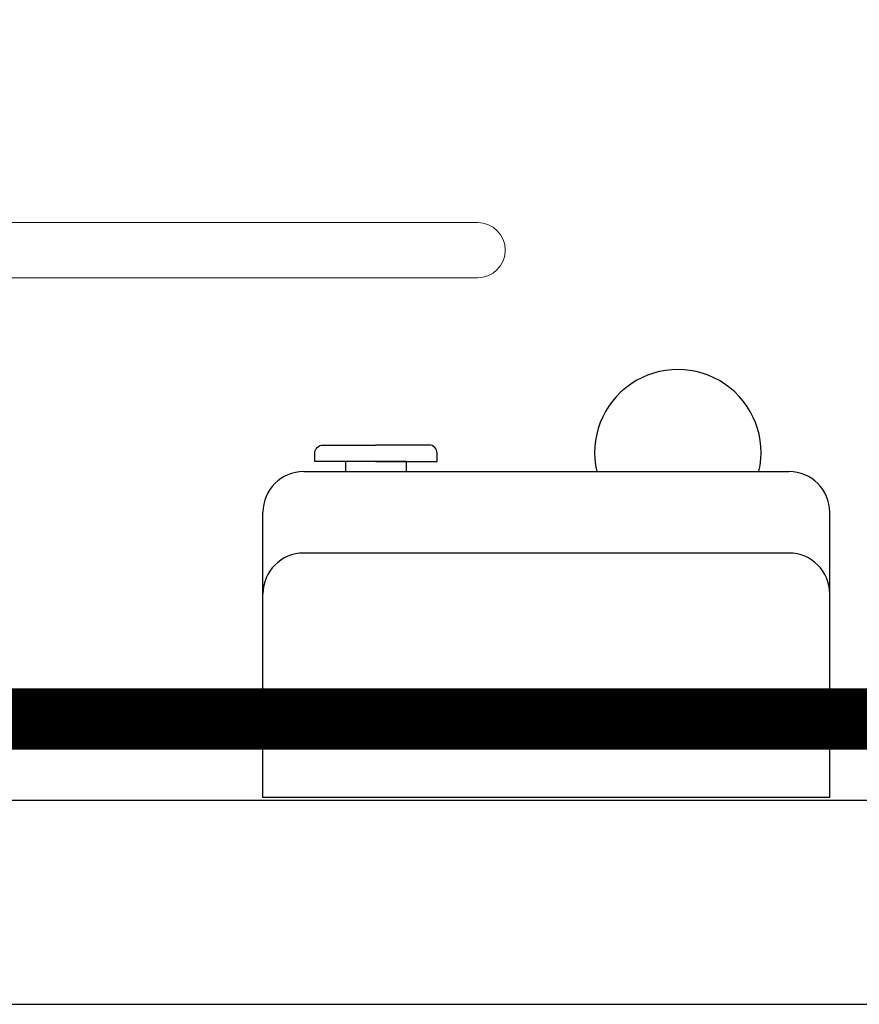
# Model space of a CAD drawing. Header units: centimetres. Extents: x 4120 to 19220, y -7417 to 180.
# Tile 169 of 223: x 16298 to 16339, y -2664 to -2616. Entities that reach past the tile are written whole.
import ezdxf

# ---------------------------------------------------------------- set-up
doc = ezdxf.new("R2010")
doc.units = ezdxf.units.CM
doc.linetypes.add('DGN_STYLE_2', pattern=[30.2, 18.12, -12.08])
doc.layers.add('A-Wykończenie ścian', color=5, linetype='Continuous', lineweight=20)
doc.layers.add('A_Wyposażenie', color=8, linetype='Continuous')
doc.layers.add('A_Ściany', color=2, linetype='Continuous')

msp = doc.modelspace()

# ---------------------------------------------------------------- linework, layer by layer
at = {"elevation": 0}
msp.add_lwpolyline([(16256.775, -2664.481), (16512.275, -2664.481), (16512.275, -2403.481), (16256.775, -2403.481)], close=True, dxfattribs=at)
at = {"layer": 'A-Wykończenie ścian', "color": 41, "linetype": 'DGN_STYLE_2', "true_color": 0xffeaaa, "const_width": 3, "elevation": 0}
msp.add_lwpolyline([(16371.775, -2650.481), (16270.775, -2650.481), (16270.775, -2432.981), (16470.776, -2432.981), (16470.776, -2654.481)], dxfattribs=at)
at = {"layer": 'A_Wyposażenie', "color": 8, "linetype": 'Continuous', "lineweight": 20}
for p, q in [((16267.093, -2626.129, 0), (16320.419, -2626.129, 0)), ((16267.093, -2628.833, 0), (16320.419, -2628.833, 0))]:
    msp.add_line(p, q, dxfattribs=at)
at = {"layer": 'A_Wyposażenie', "color": 8}
for p, q in [((16311.882, -2638.342, 0), (16335.682, -2638.342, 0)), ((16309.882, -2654.342, 0), (16309.882, -2640.342, 0)), ((16337.682, -2654.342, 0), (16337.682, -2640.342, 0)), ((16335.682, -2642.342, 0), (16311.882, -2642.342, 0)), ((16337.682, -2654.342, 0), (16309.882, -2654.342, 0))]:
    msp.add_line(p, q, dxfattribs=at)
at = {"layer": 'A_Wyposażenie', "color": 8, "elevation": 0}
for points in [[(16315.427, -2637.842), (16312.427, -2637.842), (16312.427, -2637.442, -0.414214), (16312.827, -2637.042, 0), (16315.427, -2637.042, -3.979577)], [(16315.427, -2637.842), (16318.427, -2637.842), (16318.427, -2637.442, 0.414214), (16318.027, -2637.042, 0), (16315.427, -2637.042, 3.979577)]]:
    msp.add_lwpolyline(points, format="xyb", dxfattribs=at)
msp.add_lwpolyline([(16316.927, -2637.842), (16313.927, -2637.842), (16313.927, -2638.342), (16316.927, -2638.342)], close=True, dxfattribs=at)
at = {"layer": 'A_Wyposażenie', "color": 8, "linetype": 'Continuous', "lineweight": 20}
msp.add_arc((16320.419, -2627.481, 0), 1.352, 270, 90, dxfattribs=at)
at = {"layer": 'A_Wyposażenie', "color": 8}
for centre, radius, start, end in [((16330.233, -2637.419, 0), 4.082, 346.9264, 193.0736), ((16311.882, -2640.342, 0), 2, 90, 180), ((16335.682, -2640.342, 0), 2, 0, 90), ((16311.882, -2644.342, 0), 2, 90, 180), ((16335.682, -2644.342, 0), 2, 0, 90)]:
    msp.add_arc(centre, radius, start, end, dxfattribs=at)
at = {"layer": 'A_Ściany', "color": 7, "elevation": 0}
msp.add_lwpolyline([(16371.775, -2664.481), (16371.775, -2654.481), (16266.775, -2654.481), (16266.775, -2428.981), (16474.775, -2428.981), (16474.775, -2654.481)], dxfattribs=at)

doc.saveas('drawing.dxf')
